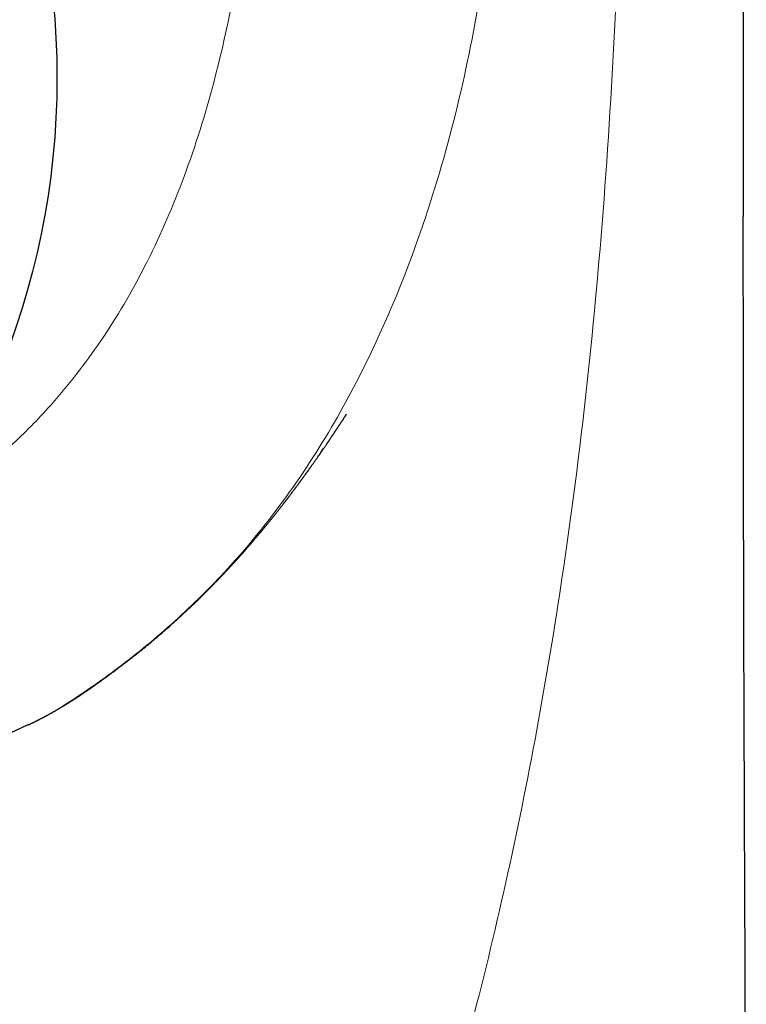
# Model space of a CAD drawing. Header units: millimetres. Extents: x 8 to 539, y 12 to 464.
# Tile 48 of 59: x 295 to 307, y 391 to 407. Entities that reach past the tile are written whole.
import ezdxf

# ---------------------------------------------------------------- set-up
doc = ezdxf.new("R2010")
doc.units = ezdxf.units.MM

msp = doc.modelspace()

# ---------------------------------------------------------------- linework, layer by layer
at = {"color": 7, "linetype": 'Continuous', "lineweight": 30}
msp.add_line((295.291, 395.411), (294.998, 395.274), dxfattribs=at)
msp.add_circle((283.019, 406.058), 12.75, dxfattribs=at)
for points, knots in [([(307.117, 383.805), (307.117, 383.81), (307.117, 383.822), (307.117, 383.841), (307.117, 383.861), (307.117, 383.881), (307.117, 383.901), (307.117, 383.923), (307.117, 383.947), (307.117, 383.971), (307.117, 383.994), (307.117, 384.019), (307.117, 384.05), (307.117, 384.087), (307.117, 384.129), (307.117, 384.17), (307.117, 384.211), (307.117, 384.248), (307.117, 384.285), (307.117, 384.319), (307.117, 384.352), (307.117, 384.386), (307.117, 384.42), (307.117, 384.451), (307.117, 384.476), (307.117, 384.498), (307.117, 384.522), (307.117, 384.546), (307.117, 384.568), (307.117, 384.589), (307.117, 384.612), (307.117, 384.637), (307.117, 384.659), (307.117, 384.68), (307.117, 384.702), (307.117, 384.727), (307.117, 384.75), (307.117, 384.77), (307.117, 384.791), (307.117, 384.815), (307.116, 384.839), (307.116, 384.861), (307.116, 384.882), (307.116, 384.905), (307.116, 384.929), (307.116, 384.952), (307.116, 384.978), (307.116, 385.009), (307.116, 385.044), (307.116, 385.08), (307.116, 385.115), (307.116, 385.15), (307.116, 385.186), (307.116, 385.221), (307.116, 385.253), (307.116, 385.28), (307.116, 385.306), (307.116, 385.332), (307.116, 385.356), (307.116, 385.381), (307.116, 385.407), (307.116, 385.433), (307.116, 385.456), (307.116, 385.478), (307.116, 385.502), (307.116, 385.526), (307.116, 385.547), (307.116, 385.568), (307.116, 385.591), (307.116, 385.625), (307.116, 385.673), (307.116, 385.731), (307.115, 385.793), (307.115, 385.854), (307.115, 385.903), (307.115, 385.941), (307.115, 385.965), (307.115, 385.989), (307.115, 386.013), (307.115, 386.039), (307.115, 386.063), (307.115, 386.086), (307.115, 386.11), (307.115, 386.138), (307.115, 386.172), (307.115, 386.211), (307.115, 386.249), (307.115, 386.284), (307.115, 386.317), (307.115, 386.349), (307.114, 386.38), (307.114, 386.411), (307.114, 386.456), (307.114, 386.514), (307.114, 386.587), (307.114, 386.663), (307.114, 386.742), (307.114, 386.809), (307.114, 386.866), (307.113, 386.913), (307.113, 386.958), (307.113, 387.001), (307.113, 387.046), (307.113, 387.089), (307.113, 387.133), (307.113, 387.176), (307.113, 387.223), (307.113, 387.266), (307.113, 387.313), (307.112, 387.362), (307.112, 387.409), (307.112, 387.451), (307.112, 387.484), (307.112, 387.516), (307.112, 387.548), (307.112, 387.581), (307.112, 387.612), (307.112, 387.644), (307.112, 387.678), (307.112, 387.712), (307.111, 387.746), (307.111, 387.781), (307.111, 387.817), (307.111, 387.854), (307.111, 387.889), (307.111, 387.924), (307.111, 387.959), (307.111, 387.995), (307.111, 388.033), (307.111, 388.07), (307.111, 388.109), (307.11, 388.158), (307.11, 388.21), (307.11, 388.268), (307.11, 388.32), (307.11, 388.369), (307.11, 388.413), (307.11, 388.453), (307.109, 388.494), (307.109, 388.534), (307.109, 388.572), (307.109, 388.608), (307.109, 388.643), (307.109, 388.678), (307.109, 388.713), (307.109, 388.751), (307.109, 388.79), (307.108, 388.828), (307.108, 388.86), (307.108, 388.889), (307.108, 388.918), (307.108, 388.947), (307.108, 388.976), (307.108, 389.002), (307.108, 389.027), (307.108, 389.051), (307.108, 389.077), (307.108, 389.104), (307.107, 389.129), (307.107, 389.154), (307.107, 389.18), (307.107, 389.205), (307.107, 389.228), (307.107, 389.251), (307.107, 389.277), (307.107, 389.304), (307.107, 389.332), (307.107, 389.36), (307.107, 389.39), (307.106, 389.419), (307.106, 389.444), (307.106, 389.465), (307.106, 389.488), (307.106, 389.514), (307.106, 389.542), (307.106, 389.571), (307.106, 389.6), (307.106, 389.631), (307.106, 389.665), (307.106, 389.697), (307.105, 389.726), (307.105, 389.754), (307.105, 389.781), (307.105, 389.805), (307.105, 389.828), (307.105, 389.855), (307.105, 389.885), (307.105, 389.915), (307.105, 389.941), (307.105, 389.967), (307.105, 389.992), (307.104, 390.017), (307.104, 390.041), (307.104, 390.069), (307.104, 390.1), (307.104, 390.132), (307.104, 390.164), (307.104, 390.195), (307.104, 390.226), (307.104, 390.262), (307.103, 390.303), (307.103, 390.356), (307.103, 390.412), (307.103, 390.468), (307.103, 390.524), (307.102, 390.578), (307.102, 390.632), (307.102, 390.682), (307.102, 390.731), (307.102, 390.78), (307.101, 390.827), (307.101, 390.876), (307.101, 390.927), (307.101, 390.976), (307.101, 391.021), (307.101, 391.057), (307.1, 391.09), (307.1, 391.125), (307.1, 391.171), (307.1, 391.227), (307.1, 391.292), (307.099, 391.359), (307.099, 391.419), (307.099, 391.471), (307.099, 391.516), (307.099, 391.561), (307.098, 391.606), (307.098, 391.651), (307.098, 391.693), (307.098, 391.731), (307.098, 391.764), (307.098, 391.792), (307.098, 391.82), (307.097, 391.853), (307.097, 391.893), (307.097, 391.94), (307.097, 391.993), (307.097, 392.048), (307.096, 392.103), (307.096, 392.154), (307.096, 392.201), (307.096, 392.246), (307.096, 392.293), (307.095, 392.338), (307.095, 392.381), (307.095, 392.418), (307.095, 392.452), (307.095, 392.48), (307.095, 392.505), (307.095, 392.53), (307.095, 392.56), (307.094, 392.597), (307.094, 392.639), (307.094, 392.688), (307.094, 392.742), (307.094, 392.8), (307.093, 392.854), (307.093, 392.904), (307.093, 392.95), (307.093, 392.992), (307.093, 393.033), (307.092, 393.072), (307.092, 393.11), (307.092, 393.144), (307.092, 393.174), (307.092, 393.2), (307.092, 393.226), (307.092, 393.256), (307.092, 393.292), (307.091, 393.333), (307.091, 393.377), (307.091, 393.422), (307.091, 393.467), (307.091, 393.511), (307.09, 393.557), (307.09, 393.604), (307.09, 393.653), (307.09, 393.707), (307.09, 393.766), (307.089, 393.821), (307.089, 393.869), (307.089, 393.908), (307.089, 393.942), (307.089, 393.971), (307.089, 393.997), (307.089, 394.026), (307.088, 394.059), (307.088, 394.099), (307.088, 394.144), (307.088, 394.189), (307.088, 394.229), (307.088, 394.262), (307.088, 394.293), (307.087, 394.329), (307.087, 394.367), (307.087, 394.406), (307.087, 394.452), (307.087, 394.505), (307.087, 394.561), (307.086, 394.604), (307.086, 394.636), (307.086, 394.656), (307.086, 394.676), (307.086, 394.697), (307.086, 394.719), (307.086, 394.744), (307.086, 394.773), (307.086, 394.803), (307.085, 394.832), (307.085, 394.857), (307.085, 394.882), (307.085, 394.907), (307.085, 394.931), (307.085, 394.954), (307.085, 394.981), (307.085, 395.015), (307.085, 395.055), (307.085, 395.098), (307.084, 395.143), (307.084, 395.189), (307.084, 395.236), (307.084, 395.281), (307.084, 395.324), (307.083, 395.377), (307.083, 395.443), (307.083, 395.523), (307.083, 395.586), (307.083, 395.63), (307.083, 395.653), (307.082, 395.676), (307.082, 395.696), (307.082, 395.715), (307.082, 395.732), (307.082, 395.752), (307.082, 395.779), (307.082, 395.814), (307.082, 395.851), (307.082, 395.886), (307.082, 395.916), (307.082, 395.942), (307.081, 395.965), (307.081, 395.989), (307.081, 396.015), (307.081, 396.047), (307.081, 396.105), (307.081, 396.183), (307.08, 396.276), (307.08, 396.363), (307.08, 396.447), (307.08, 396.536), (307.079, 396.614), (307.079, 396.679), (307.079, 396.727), (307.079, 396.773), (307.079, 396.818), (307.079, 396.863), (307.078, 396.907), (307.078, 396.949), (307.078, 396.989), (307.078, 397.025), (307.078, 397.054), (307.078, 397.076), (307.078, 397.096), (307.078, 397.118), (307.078, 397.143), (307.078, 397.173), (307.078, 397.207), (307.078, 397.243), (307.077, 397.276), (307.077, 397.304), (307.077, 397.325), (307.077, 397.346), (307.077, 397.368), (307.077, 397.393), (307.077, 397.42), (307.077, 397.462), (307.077, 397.517), (307.077, 397.584), (307.076, 397.647), (307.076, 397.707), (307.076, 397.771), (307.076, 397.843), (307.076, 397.924), (307.076, 397.987), (307.075, 398.031), (307.075, 398.055), (307.075, 398.076), (307.075, 398.096), (307.075, 398.12), (307.075, 398.148), (307.075, 398.185), (307.075, 398.226), (307.075, 398.271), (307.075, 398.313), (307.075, 398.35), (307.075, 398.38), (307.075, 398.403), (307.075, 398.423), (307.075, 398.444), (307.074, 398.469), (307.074, 398.496), (307.074, 398.526), (307.074, 398.557), (307.074, 398.588), (307.074, 398.616), (307.074, 398.638), (307.074, 398.657), (307.074, 398.68), (307.074, 398.713), (307.074, 398.758), (307.074, 398.808), (307.074, 398.862), (307.074, 398.912), (307.073, 398.957), (307.073, 398.999), (307.073, 399.043), (307.073, 399.101), (307.073, 399.172), (307.073, 399.252), (307.073, 399.327), (307.073, 399.4), (307.073, 399.476), (307.072, 399.539), (307.072, 399.588), (307.072, 399.62), (307.072, 399.651), (307.072, 399.681), (307.072, 399.708), (307.072, 399.732), (307.072, 399.755), (307.072, 399.781), (307.072, 399.811), (307.072, 399.844), (307.072, 399.877), (307.072, 399.907), (307.072, 399.935), (307.072, 399.964), (307.072, 399.993), (307.072, 400.022), (307.072, 400.047), (307.072, 400.071), (307.072, 400.101), (307.071, 400.137), (307.071, 400.176), (307.071, 400.216), (307.071, 400.256), (307.071, 400.296), (307.071, 400.33), (307.071, 400.357), (307.071, 400.378), (307.071, 400.396), (307.071, 400.417), (307.071, 400.44), (307.071, 400.467), (307.071, 400.496), (307.071, 400.527), (307.071, 400.558), (307.071, 400.588), (307.071, 400.613), (307.071, 400.634), (307.071, 400.655), (307.071, 400.679), (307.071, 400.707), (307.071, 400.738), (307.071, 400.772), (307.071, 400.806), (307.071, 400.839), (307.071, 400.87), (307.071, 400.899), (307.071, 400.922), (307.07, 400.941), (307.07, 400.956), (307.07, 400.977), (307.07, 401.006), (307.07, 401.045), (307.07, 401.09), (307.07, 401.142), (307.07, 401.192), (307.07, 401.237), (307.07, 401.28), (307.07, 401.326), (307.07, 401.378), (307.07, 401.433), (307.07, 401.486), (307.07, 401.534), (307.07, 401.574), (307.07, 401.61), (307.07, 401.648), (307.07, 401.689), (307.07, 401.73), (307.07, 401.77), (307.07, 401.851), (307.07, 401.976), (307.07, 402.144), (307.07, 402.314), (307.069, 402.482), (307.069, 402.651), (307.069, 402.819), (307.069, 402.948), (307.069, 403.037), (307.069, 403.085), (307.069, 403.128), (307.069, 403.17), (307.069, 403.212), (307.069, 403.262), (307.069, 403.32), (307.069, 403.387), (307.069, 403.458), (307.069, 403.524), (307.069, 403.58), (307.069, 403.624), (307.069, 403.663), (307.069, 403.695), (307.069, 403.72), (307.069, 403.74), (307.069, 403.756), (307.069, 403.773), (307.07, 403.795), (307.07, 403.823), (307.07, 403.855), (307.07, 403.887), (307.07, 403.942), (307.07, 404.02), (307.07, 404.12), (307.07, 404.222), (307.07, 404.3), (307.07, 404.353), (307.07, 404.377), (307.07, 404.398), (307.07, 404.416), (307.07, 404.434), (307.07, 404.456), (307.07, 404.484), (307.07, 404.52), (307.07, 404.561), (307.07, 404.608), (307.07, 404.659), (307.07, 404.713), (307.07, 404.766), (307.07, 404.817), (307.07, 404.866), (307.07, 404.913), (307.07, 404.953), (307.07, 404.988), (307.07, 405.016), (307.07, 405.039), (307.07, 405.062), (307.07, 405.086), (307.07, 405.123), (307.07, 405.169), (307.071, 405.223), (307.071, 405.279), (307.071, 405.338), (307.071, 405.391), (307.071, 405.438), (307.071, 405.478), (307.071, 405.519), (307.071, 405.562), (307.071, 405.606), (307.071, 405.65), (307.071, 405.69), (307.071, 405.724), (307.071, 405.752), (307.071, 405.773), (307.071, 405.789), (307.071, 405.804), (307.071, 405.825), (307.071, 405.851), (307.071, 405.884), (307.071, 405.919), (307.071, 405.956), (307.072, 405.992), (307.072, 406.027), (307.072, 406.076), (307.072, 406.139), (307.072, 406.215), (307.072, 406.291), (307.072, 406.353), (307.072, 406.399), (307.072, 406.426), (307.072, 406.449), (307.072, 406.466), (307.072, 406.481), (307.072, 406.496), (307.072, 406.515), (307.072, 406.54), (307.073, 406.57), (307.073, 406.606), (307.073, 406.645), (307.073, 406.687), (307.073, 406.729), (307.073, 406.77), (307.073, 406.809), (307.073, 406.861), (307.073, 406.923), (307.073, 406.995), (307.073, 407.058), (307.074, 407.113), (307.074, 407.158), (307.074, 407.197), (307.074, 407.231), (307.074, 407.263), (307.074, 407.296), (307.074, 407.334), (307.074, 407.377), (307.074, 407.427), (307.074, 407.483), (307.075, 407.543), (307.075, 407.606), (307.075, 407.672), (307.075, 407.731), (307.075, 407.784), (307.075, 407.829), (307.075, 407.872), (307.075, 407.91), (307.076, 407.94), (307.076, 407.966), (307.076, 407.991), (307.076, 408.019), (307.076, 408.053), (307.076, 408.096), (307.076, 408.147), (307.076, 408.205), (307.076, 408.264), (307.077, 408.324), (307.077, 408.384), (307.077, 408.448), (307.077, 408.517), (307.077, 408.588), (307.078, 408.656), (307.078, 408.717), (307.078, 408.766), (307.078, 408.804), (307.078, 408.831), (307.078, 408.854), (307.078, 408.871), (307.078, 408.887), (307.078, 408.907), (307.078, 408.935), (307.079, 408.971), (307.079, 409.014), (307.079, 409.064), (307.079, 409.122), (307.079, 409.212), (307.08, 409.33), (307.08, 409.468), (307.081, 409.596), (307.081, 409.715), (307.082, 409.829), (307.082, 410.008), (307.083, 410.163), (307.083, 410.295), (307.084, 410.337), (307.084, 410.378), (307.084, 410.42), (307.084, 410.46), (307.084, 410.497), (307.084, 410.529), (307.084, 410.555), (307.085, 410.575), (307.085, 410.59), (307.085, 410.603), (307.085, 410.621), (307.085, 410.646), (307.085, 410.679), (307.085, 410.717), (307.085, 410.782), (307.086, 410.877), (307.086, 411.002), (307.087, 411.135), (307.088, 411.275), (307.088, 411.42), (307.089, 411.579), (307.09, 411.752), (307.091, 411.895), (307.091, 411.997), (307.092, 412.057), (307.092, 412.118), (307.092, 412.177), (307.093, 412.234), (307.093, 412.285), (307.093, 412.329), (307.093, 412.367), (307.094, 412.399), (307.094, 412.423), (307.094, 412.441), (307.094, 412.453), (307.094, 412.463), (307.094, 412.474), (307.094, 412.49), (307.094, 412.513), (307.094, 412.54), (307.095, 412.569), (307.095, 412.599), (307.095, 412.628), (307.095, 412.693), (307.096, 412.765), (307.096, 412.842), (307.097, 412.89), (307.097, 412.942), (307.097, 412.999), (307.098, 413.064), (307.098, 413.138), (307.099, 413.221), (307.099, 413.312), (307.1, 413.41), (307.101, 413.515), (307.101, 413.626), (307.102, 413.742), (307.103, 413.863), (307.104, 413.99), (307.105, 414.124), (307.106, 414.27), (307.107, 414.43), (307.108, 414.603), (307.11, 414.784), (307.111, 414.974), (307.113, 415.172), (307.115, 415.378), (307.116, 415.592), (307.118, 415.738), (307.118, 415.812)], [0, 0, 0, 0, 0.000434, 0.001146, 0.00179, 0.002378, 0.002968, 0.003663, 0.004498, 0.005216, 0.005852, 0.00664, 0.007552, 0.008774, 0.010142, 0.011452, 0.012584, 0.014034, 0.014939, 0.016002, 0.0172, 0.018092, 0.019184, 0.020361, 0.020957, 0.021593, 0.022392, 0.023203, 0.023849, 0.024437, 0.025181, 0.026022, 0.026721, 0.027292, 0.027979, 0.028815, 0.029556, 0.030142, 0.030756, 0.031526, 0.032345, 0.033001, 0.033581, 0.034313, 0.035155, 0.035863, 0.036435, 0.037567, 0.038789, 0.039716, 0.040936, 0.042067, 0.043016, 0.044285, 0.04532, 0.046003, 0.046888, 0.047761, 0.048433, 0.049141, 0.050047, 0.050893, 0.051546, 0.052196, 0.053008, 0.053789, 0.054406, 0.055, 0.055743, 0.05655, 0.05819, 0.06021, 0.062053, 0.063989, 0.065891, 0.066683, 0.067462, 0.068188, 0.068923, 0.069747, 0.070549, 0.071168, 0.071917, 0.072776, 0.073804, 0.075105, 0.076456, 0.077357, 0.07842, 0.079502, 0.080321, 0.081346, 0.082439, 0.084553, 0.086725, 0.089266, 0.091706, 0.094089, 0.095554, 0.097056, 0.098449, 0.099783, 0.101152, 0.102644, 0.103758, 0.105327, 0.106618, 0.108147, 0.109424, 0.110976, 0.112787, 0.113834, 0.114877, 0.115905, 0.116832, 0.117874, 0.118955, 0.119775, 0.120865, 0.122064, 0.122966, 0.124123, 0.125291, 0.126345, 0.127566, 0.12861, 0.129601, 0.130884, 0.131988, 0.133139, 0.134373, 0.135592, 0.137727, 0.139251, 0.141018, 0.142596, 0.143861, 0.145092, 0.146357, 0.147708, 0.148873, 0.149924, 0.151023, 0.152201, 0.153152, 0.154295, 0.155749, 0.156867, 0.157808, 0.158719, 0.159616, 0.160536, 0.161403, 0.162319, 0.163056, 0.163721, 0.164577, 0.165478, 0.166224, 0.166969, 0.167813, 0.168637, 0.169286, 0.169972, 0.170832, 0.171706, 0.172517, 0.173376, 0.174354, 0.175323, 0.176095, 0.176666, 0.177344, 0.178204, 0.179135, 0.179991, 0.180864, 0.181837, 0.182972, 0.183985, 0.184823, 0.185727, 0.186633, 0.187336, 0.187957, 0.188815, 0.189849, 0.19079, 0.191572, 0.192347, 0.193175, 0.193971, 0.194608, 0.195462, 0.196547, 0.197526, 0.198463, 0.199527, 0.200504, 0.20137, 0.202833, 0.204405, 0.206305, 0.208053, 0.209691, 0.211566, 0.213111, 0.214684, 0.21624, 0.217763, 0.219237, 0.220678, 0.222297, 0.223993, 0.225341, 0.226455, 0.227388, 0.228441, 0.229756, 0.231672, 0.233706, 0.235821, 0.237904, 0.23937, 0.240714, 0.242086, 0.243536, 0.24493, 0.246309, 0.247509, 0.248528, 0.249368, 0.250112, 0.251167, 0.25243, 0.253893, 0.255549, 0.257371, 0.259111, 0.260707, 0.262134, 0.263503, 0.264917, 0.266477, 0.267765, 0.268943, 0.269979, 0.270868, 0.271604, 0.272284, 0.273255, 0.274419, 0.275739, 0.277173, 0.279014, 0.280845, 0.282558, 0.284082, 0.285497, 0.2869, 0.28803, 0.289289, 0.29053, 0.29161, 0.292535, 0.293335, 0.294058, 0.294946, 0.296093, 0.297434, 0.298822, 0.300236, 0.301658, 0.302953, 0.304446, 0.305887, 0.307391, 0.309083, 0.310941, 0.312877, 0.314244, 0.315449, 0.3165, 0.317409, 0.318176, 0.318986, 0.320051, 0.32132, 0.322731, 0.324262, 0.325528, 0.326433, 0.327371, 0.3285, 0.329728, 0.33096, 0.332199, 0.334052, 0.33584, 0.337457, 0.338135, 0.338771, 0.339391, 0.339998, 0.340703, 0.341465, 0.342383, 0.343381, 0.344279, 0.34507, 0.345754, 0.346625, 0.347368, 0.348015, 0.348841, 0.349899, 0.351182, 0.352552, 0.353947, 0.355367, 0.356912, 0.35829, 0.359619, 0.360932, 0.363261, 0.365782, 0.368403, 0.369163, 0.369917, 0.370631, 0.371272, 0.371841, 0.372343, 0.37293, 0.373679, 0.374915, 0.376131, 0.37721, 0.378152, 0.378961, 0.379643, 0.380324, 0.381142, 0.38215, 0.383337, 0.38649, 0.389498, 0.392055, 0.394643, 0.397408, 0.400338, 0.401939, 0.403486, 0.404875, 0.406211, 0.407767, 0.40905, 0.41035, 0.411662, 0.412821, 0.413754, 0.414335, 0.414908, 0.415596, 0.416401, 0.417329, 0.418383, 0.419563, 0.420707, 0.421513, 0.422116, 0.422725, 0.423428, 0.424225, 0.425078, 0.42594, 0.42813, 0.430262, 0.432233, 0.434047, 0.43587, 0.438239, 0.440817, 0.443379, 0.444206, 0.444945, 0.445591, 0.446161, 0.446868, 0.447775, 0.44884, 0.450298, 0.451685, 0.453004, 0.454207, 0.455201, 0.455833, 0.456371, 0.457017, 0.457804, 0.45871, 0.459604, 0.460564, 0.461589, 0.462508, 0.463211, 0.463716, 0.464239, 0.465392, 0.466798, 0.468448, 0.470126, 0.47182, 0.473106, 0.47436, 0.475751, 0.47722, 0.479865, 0.482373, 0.484716, 0.486888, 0.489234, 0.49182, 0.492824, 0.493818, 0.4948, 0.495759, 0.496609, 0.497334, 0.498027, 0.498786, 0.499755, 0.500842, 0.50186, 0.502804, 0.503673, 0.504468, 0.505515, 0.506417, 0.507178, 0.507843, 0.508749, 0.509951, 0.511174, 0.512423, 0.513697, 0.514989, 0.516127, 0.516903, 0.517523, 0.518039, 0.518662, 0.519413, 0.520274, 0.521162, 0.522123, 0.523158, 0.524127, 0.524882, 0.525497, 0.526115, 0.526861, 0.527738, 0.528732, 0.529803, 0.530948, 0.5319, 0.532897, 0.533841, 0.534581, 0.535115, 0.53555, 0.536041, 0.537059, 0.538263, 0.539686, 0.541335, 0.543069, 0.544379, 0.545574, 0.547101, 0.54874, 0.550449, 0.552211, 0.553729, 0.554928, 0.555959, 0.557161, 0.558468, 0.559753, 0.561016, 0.562242, 0.567323, 0.5728, 0.577915, 0.583325, 0.58849, 0.593818, 0.599044, 0.600628, 0.602165, 0.603501, 0.604704, 0.60603, 0.607498, 0.609399, 0.611472, 0.613716, 0.616129, 0.617585, 0.619004, 0.620219, 0.621227, 0.622027, 0.622621, 0.623032, 0.62353, 0.624228, 0.625127, 0.626154, 0.627179, 0.6282, 0.631322, 0.63442, 0.637607, 0.640885, 0.641763, 0.642529, 0.643184, 0.643728, 0.644215, 0.644837, 0.645763, 0.646898, 0.648231, 0.649592, 0.651322, 0.653007, 0.654647, 0.656244, 0.657796, 0.65928, 0.66059, 0.661625, 0.662504, 0.663225, 0.663827, 0.664585, 0.665556, 0.667209, 0.668908, 0.67065, 0.672471, 0.674451, 0.675634, 0.676868, 0.678154, 0.679491, 0.680879, 0.682306, 0.683584, 0.684653, 0.685515, 0.686168, 0.686613, 0.687018, 0.687652, 0.68852, 0.68952, 0.690682, 0.691836, 0.692962, 0.694058, 0.695125, 0.697597, 0.699928, 0.702292, 0.704719, 0.705689, 0.706589, 0.707308, 0.707843, 0.708206, 0.70864, 0.709245, 0.71002, 0.710965, 0.712081, 0.713366, 0.714705, 0.716009, 0.717278, 0.718512, 0.71971, 0.722109, 0.724354, 0.726445, 0.728056, 0.72947, 0.730687, 0.731706, 0.732661, 0.733683, 0.734843, 0.736171, 0.737742, 0.739498, 0.741405, 0.743384, 0.745432, 0.747549, 0.748954, 0.750388, 0.75179, 0.752977, 0.753937, 0.754668, 0.755379, 0.756257, 0.757318, 0.758561, 0.760279, 0.762121, 0.763973, 0.765836, 0.767709, 0.769592, 0.771866, 0.774151, 0.776294, 0.77821, 0.779899, 0.780882, 0.781765, 0.782473, 0.782974, 0.783396, 0.783952, 0.784859, 0.785989, 0.787342, 0.788917, 0.790715, 0.792706, 0.797354, 0.801825, 0.805668, 0.80937, 0.812931, 0.816362, 0.826163, 0.82746, 0.82876, 0.830063, 0.831369, 0.832672, 0.833846, 0.834836, 0.835643, 0.836266, 0.836705, 0.837048, 0.837546, 0.838352, 0.839393, 0.84063, 0.841914, 0.845563, 0.849469, 0.853629, 0.858039, 0.862593, 0.867247, 0.872953, 0.878802, 0.880671, 0.882553, 0.88445, 0.886358, 0.888146, 0.889736, 0.891128, 0.892323, 0.893319, 0.894117, 0.894606, 0.894973, 0.895221, 0.895533, 0.896023, 0.896738, 0.897638, 0.898572, 0.899501, 0.900425, 0.901344, 0.905601, 0.907093, 0.908569, 0.910144, 0.911932, 0.913932, 0.916286, 0.918877, 0.921707, 0.924774, 0.928079, 0.931622, 0.935179, 0.938947, 0.942925, 0.947112, 0.95151, 0.956664, 0.962079, 0.967754, 0.973687, 0.979879, 0.986329, 0.993036, 1, 1, 1, 1]), ([(295.293, 395.406), (295.294, 395.407), (295.299, 395.409), (295.306, 395.412), (295.316, 395.417), (295.325, 395.422), (295.335, 395.426), (295.345, 395.431), (295.353, 395.435), (295.359, 395.438), (295.363, 395.44), (295.369, 395.443), (295.375, 395.446), (295.383, 395.45), (295.392, 395.454), (295.4, 395.458), (295.408, 395.462), (295.416, 395.466), (295.424, 395.47), (295.431, 395.473), (295.439, 395.477), (295.448, 395.482), (295.458, 395.487), (295.469, 395.493), (295.481, 395.499), (295.492, 395.505), (295.504, 395.511), (295.513, 395.516), (295.521, 395.519), (295.527, 395.523), (295.534, 395.526), (295.542, 395.531), (295.551, 395.535), (295.56, 395.54), (295.569, 395.545), (295.577, 395.549), (295.583, 395.552), (295.588, 395.555), (295.592, 395.557), (295.597, 395.56), (295.604, 395.564), (295.611, 395.568), (295.621, 395.573), (295.632, 395.579), (295.644, 395.586), (295.657, 395.593), (295.67, 395.6), (295.682, 395.607), (295.694, 395.614), (295.705, 395.62), (295.714, 395.625), (295.723, 395.63), (295.733, 395.636), (295.744, 395.642), (295.756, 395.649), (295.769, 395.656), (295.782, 395.664), (295.797, 395.673), (295.811, 395.681), (295.825, 395.689), (295.84, 395.698), (295.856, 395.708), (295.87, 395.716), (295.884, 395.724), (295.897, 395.732), (295.911, 395.741), (295.925, 395.75), (295.939, 395.758), (295.951, 395.766), (295.964, 395.774), (295.978, 395.783), (295.993, 395.792), (296.009, 395.802), (296.024, 395.812), (296.039, 395.821), (296.053, 395.83), (296.066, 395.839), (296.08, 395.848), (296.096, 395.858), (296.114, 395.87), (296.131, 395.881), (296.148, 395.892), (296.163, 395.902), (296.178, 395.913), (296.198, 395.926), (296.221, 395.942), (296.245, 395.958), (296.27, 395.975), (296.295, 395.992), (296.321, 396.01), (296.347, 396.029), (296.373, 396.047), (296.396, 396.063), (296.418, 396.079), (296.437, 396.092), (296.455, 396.105), (296.473, 396.118), (296.489, 396.129), (296.503, 396.139), (296.516, 396.149), (296.532, 396.161), (296.553, 396.176), (296.576, 396.193), (296.597, 396.208), (296.614, 396.22), (296.627, 396.23), (296.638, 396.238), (296.651, 396.248), (296.669, 396.261), (296.693, 396.278), (296.722, 396.3), (296.755, 396.325), (296.791, 396.353), (296.831, 396.383), (296.876, 396.417), (296.924, 396.454), (296.991, 396.507), (297.077, 396.574), (297.176, 396.654), (297.272, 396.733), (297.365, 396.81), (297.458, 396.889), (297.551, 396.97), (297.635, 397.043), (297.71, 397.11), (297.776, 397.17), (297.842, 397.231), (297.907, 397.292), (297.97, 397.351), (298.029, 397.407), (298.085, 397.461), (298.139, 397.513), (298.188, 397.562), (298.226, 397.6), (298.254, 397.628), (298.274, 397.648), (298.292, 397.666), (298.309, 397.683), (298.325, 397.7), (298.343, 397.718), (298.361, 397.736), (298.379, 397.755), (298.396, 397.772), (298.412, 397.788), (298.426, 397.804), (298.442, 397.82), (298.46, 397.838), (298.479, 397.858), (298.497, 397.878), (298.52, 397.902), (298.544, 397.928), (298.572, 397.957), (298.598, 397.985), (298.624, 398.013), (298.648, 398.039), (298.674, 398.067), (298.702, 398.098), (298.731, 398.13), (298.756, 398.158), (298.777, 398.182), (298.797, 398.204), (298.817, 398.226), (298.838, 398.249), (298.86, 398.275), (298.885, 398.303), (298.907, 398.328), (298.927, 398.351), (298.941, 398.368), (298.954, 398.382), (298.964, 398.394), (298.973, 398.405), (298.983, 398.415), (298.993, 398.427), (299.004, 398.44), (299.016, 398.454), (299.027, 398.468), (299.037, 398.48), (299.046, 398.49), (299.053, 398.498), (299.059, 398.505), (299.067, 398.514), (299.076, 398.525), (299.087, 398.538), (299.099, 398.553), (299.111, 398.567), (299.122, 398.581), (299.133, 398.593), (299.142, 398.604), (299.153, 398.617), (299.166, 398.633), (299.181, 398.652), (299.198, 398.672), (299.214, 398.692), (299.23, 398.711), (299.245, 398.729), (299.258, 398.745), (299.271, 398.761), (299.285, 398.778), (299.3, 398.797), (299.316, 398.817), (299.329, 398.833), (299.339, 398.846), (299.349, 398.858), (299.36, 398.872), (299.374, 398.889), (299.389, 398.908), (299.404, 398.928), (299.417, 398.944), (299.429, 398.96), (299.442, 398.976), (299.455, 398.993), (299.469, 399.01), (299.482, 399.027), (299.493, 399.042), (299.503, 399.054), (299.509, 399.063), (299.515, 399.07), (299.521, 399.077), (299.528, 399.086), (299.536, 399.097), (299.544, 399.108), (299.553, 399.12), (299.562, 399.131), (299.569, 399.14), (299.575, 399.148), (299.582, 399.157), (299.59, 399.167), (299.599, 399.18), (299.609, 399.192), (299.618, 399.205), (299.628, 399.218), (299.638, 399.231), (299.649, 399.245), (299.658, 399.258), (299.667, 399.269), (299.674, 399.279), (299.68, 399.288), (299.687, 399.296), (299.694, 399.306), (299.701, 399.316), (299.71, 399.327), (299.719, 399.34), (299.729, 399.353), (299.738, 399.366), (299.747, 399.377), (299.754, 399.387), (299.761, 399.397), (299.767, 399.404), (299.772, 399.411), (299.776, 399.417), (299.78, 399.423), (299.785, 399.429), (299.789, 399.435), (299.794, 399.441), (299.798, 399.447), (299.803, 399.454), (299.808, 399.461), (299.815, 399.47), (299.822, 399.48), (299.83, 399.491), (299.84, 399.504), (299.849, 399.517), (299.859, 399.531), (299.868, 399.544), (299.877, 399.556), (299.885, 399.567), (299.892, 399.577), (299.898, 399.585), (299.903, 399.592), (299.91, 399.601), (299.918, 399.614), (299.928, 399.627), (299.937, 399.639), (299.945, 399.651), (299.953, 399.662), (299.962, 399.675), (299.972, 399.688), (299.982, 399.703), (299.993, 399.718), (300.005, 399.736), (300.02, 399.756), (300.035, 399.778), (300.05, 399.799), (300.076, 399.837), (300.113, 399.89), (300.148, 399.941), (300.171, 399.974), (300.183, 399.992), (300.194, 400.008), (300.204, 400.024), (300.213, 400.036), (300.22, 400.047), (300.226, 400.055), (300.232, 400.065), (300.239, 400.074), (300.246, 400.085), (300.253, 400.096), (300.261, 400.108), (300.269, 400.12), (300.277, 400.132), (300.285, 400.144), (300.293, 400.155), (300.3, 400.166), (300.306, 400.175), (300.313, 400.184), (300.319, 400.194), (300.325, 400.203), (300.331, 400.212), (300.337, 400.22), (300.341, 400.227), (300.346, 400.234), (300.351, 400.242), (300.356, 400.25), (300.361, 400.258), (300.366, 400.265), (300.371, 400.272), (300.376, 400.28), (300.38, 400.286), (300.385, 400.292), (300.388, 400.298), (300.391, 400.303), (300.394, 400.307), (300.397, 400.311), (300.4, 400.316), (300.404, 400.322), (300.409, 400.329), (300.414, 400.337), (300.42, 400.346), (300.426, 400.354), (300.431, 400.363), (300.438, 400.373), (300.445, 400.385), (300.453, 400.397), (300.461, 400.409), (300.469, 400.42), (300.477, 400.432), (300.484, 400.444), (300.492, 400.456), (300.499, 400.467), (300.506, 400.477), (300.511, 400.484), (300.514, 400.49), (300.517, 400.494), (300.519, 400.497), (300.521, 400.5), (300.523, 400.503), (300.524, 400.505), (300.526, 400.507), (300.527, 400.509), (300.528, 400.511), (300.53, 400.513), (300.531, 400.516), (300.533, 400.518), (300.534, 400.52), (300.535, 400.521), (300.536, 400.523), (300.536, 400.524), (300.537, 400.524), (300.537, 400.524), (300.537, 400.524)], [0, 0, 0, 0, 0.0003248, 0.0026612, 0.0050566, 0.0074204, 0.0097043, 0.0124013, 0.0147267, 0.0155632, 0.0165995, 0.0178929, 0.0194436, 0.0212867, 0.0233963, 0.0255232, 0.0274384, 0.029142, 0.0310528, 0.0326092, 0.0340354, 0.0365052, 0.0388764, 0.0412363, 0.0437204, 0.0463782, 0.0489275, 0.0513376, 0.0525445, 0.053842, 0.0553732, 0.0571383, 0.0591371, 0.0613225, 0.0632771, 0.064903, 0.0662002, 0.0671687, 0.0680044, 0.0690216, 0.0704588, 0.072154, 0.0741069, 0.0762635, 0.0792544, 0.0819675, 0.0845458, 0.0871547, 0.0897516, 0.0921352, 0.0938406, 0.0956095, 0.0976512, 0.0999657, 0.1023869, 0.1047131, 0.1076792, 0.1104907, 0.1131559, 0.1158471, 0.1188161, 0.1219347, 0.1247028, 0.1271128, 0.1294008, 0.1319414, 0.1345779, 0.1370264, 0.1393091, 0.1412894, 0.1435431, 0.1460704, 0.1486348, 0.1509416, 0.1534615, 0.1555777, 0.1573916, 0.1593291, 0.161543, 0.1639458, 0.1664469, 0.1682308, 0.1699696, 0.1716764, 0.1734815, 0.1754372, 0.1775583, 0.1791303, 0.1806277, 0.1821097, 0.1836359, 0.1851217, 0.1865421, 0.1879823, 0.190092, 0.1921396, 0.1940207, 0.1957356, 0.1972846, 0.1987352, 0.200178, 0.2028045, 0.2053205, 0.2075754, 0.2091772, 0.2105219, 0.2116016, 0.2126046, 0.2138728, 0.2154365, 0.2173089, 0.2194974, 0.2217304, 0.2242226, 0.2269751, 0.2299887, 0.2331869, 0.2394514, 0.2456888, 0.2513547, 0.2570339, 0.2627433, 0.2684997, 0.2743194, 0.2785242, 0.282775, 0.2870773, 0.2914364, 0.2957194, 0.2997046, 0.3033917, 0.3073211, 0.3108564, 0.3140072, 0.3157185, 0.3172998, 0.3187558, 0.3201131, 0.3216453, 0.3233123, 0.3252109, 0.3271806, 0.3289701, 0.3305764, 0.3320438, 0.3336538, 0.3355671, 0.3377516, 0.339868, 0.3418255, 0.3452582, 0.3483895, 0.3516187, 0.3548057, 0.3577321, 0.3607525, 0.3644878, 0.3686524, 0.3718117, 0.3747199, 0.3773312, 0.3799822, 0.3829285, 0.3861793, 0.3897807, 0.3937398, 0.3962452, 0.3984509, 0.4003567, 0.4019628, 0.4032812, 0.404685, 0.4063506, 0.4081076, 0.4100839, 0.4120035, 0.4136422, 0.4149999, 0.4160766, 0.4170373, 0.4182843, 0.4198356, 0.4216913, 0.4238004, 0.4257824, 0.4278553, 0.4296439, 0.4312163, 0.4329343, 0.4354557, 0.4383103, 0.4413908, 0.4444496, 0.4474681, 0.4502261, 0.452715, 0.4550432, 0.4574942, 0.460915, 0.464132, 0.4670775, 0.468804, 0.4708014, 0.4730779, 0.4756333, 0.4792611, 0.4824641, 0.4850841, 0.4875914, 0.4904117, 0.4934591, 0.4964458, 0.499413, 0.5021006, 0.5044488, 0.5056736, 0.5068048, 0.5081535, 0.5098143, 0.5116609, 0.5137837, 0.5160321, 0.5180385, 0.5197863, 0.5212754, 0.5225058, 0.52465, 0.5270272, 0.5296374, 0.5318227, 0.5342631, 0.5369642, 0.5397706, 0.5422733, 0.5444505, 0.5463023, 0.5478913, 0.5496027, 0.5515023, 0.5535902, 0.5558709, 0.5584357, 0.5613211, 0.5638113, 0.5662281, 0.568381, 0.5702699, 0.571895, 0.573256, 0.5744191, 0.5757082, 0.5770052, 0.57831, 0.5796226, 0.5809431, 0.5822875, 0.5838589, 0.5857188, 0.5879767, 0.5905513, 0.5934007, 0.5963573, 0.5994036, 0.6025117, 0.6053681, 0.6078854, 0.6100635, 0.6119023, 0.6134884, 0.6150451, 0.6186427, 0.6221461, 0.6247543, 0.6274971, 0.6303746, 0.6334433, 0.6368502, 0.6406029, 0.6445276, 0.6484612, 0.6546079, 0.6604673, 0.6660201, 0.6714927, 0.691004, 0.710464, 0.715973, 0.7212495, 0.7262601, 0.7310772, 0.7357288, 0.7382712, 0.7409632, 0.743913, 0.7471204, 0.7505856, 0.7543034, 0.7581861, 0.7622028, 0.7663537, 0.7706093, 0.7746258, 0.7783049, 0.7816463, 0.7846502, 0.788323, 0.7918093, 0.795144, 0.7983292, 0.8007401, 0.8034625, 0.8064965, 0.8098422, 0.8126898, 0.8157299, 0.8188703, 0.8218068, 0.824568, 0.8270917, 0.8293778, 0.8314263, 0.8332371, 0.8348184, 0.8364024, 0.8395032, 0.8429529, 0.8467518, 0.8508999, 0.8553135, 0.8598423, 0.8644832, 0.8709116, 0.8775439, 0.8843803, 0.8914208, 0.8986189, 0.9056663, 0.9137065, 0.921459, 0.9289239, 0.9361012, 0.9395784, 0.9428992, 0.9460297, 0.9489699, 0.9517198, 0.9542794, 0.9566592, 0.9592164, 0.9622735, 0.9657176, 0.9695485, 0.9735856, 0.9776726, 0.9818098, 0.9871424, 0.9922933, 0.9971202, 1, 1, 1, 1])]:
    msp.add_open_spline(points, degree=3, knots=knots, dxfattribs=at)
at = {"color": 252, "linetype": 'Continuous', "lineweight": 0}
for points, knots in [([(305.148, 415.401), (305.141, 414.298), (305.127, 412.093), (305.045, 408.792), (304.89, 405.5), (304.638, 402.222), (304.295, 399.197), (303.877, 396.427), (303.409, 393.908), (302.849, 391.416), (302.195, 388.954), (301.488, 386.681), (300.747, 384.594), (299.992, 382.686), (299.159, 380.815), (298.241, 378.988), (297.249, 377.202), (296.169, 375.472), (295.111, 373.972), (294.1, 372.691), (293.155, 371.616), (292.143, 370.6), (291.059, 369.654), (289.961, 368.842), (288.863, 368.163), (287.78, 367.611), (286.646, 367.158), (285.466, 366.823), (284.252, 366.604), (283.43, 366.575), (283.019, 366.561)], [0, 0, 0, 0, 0.056004, 0.112007, 0.168012, 0.224012, 0.280011, 0.324013, 0.368015, 0.412019, 0.456021, 0.500021, 0.535737, 0.571454, 0.607169, 0.642888, 0.678602, 0.714315, 0.75003, 0.775036, 0.800034, 0.825035, 0.850037, 0.875035, 0.895883, 0.916712, 0.937523, 0.958348, 0.979177, 1, 1, 1, 1]), ([(293.642, 399.009), (293.659, 399.017), (293.924, 399.144), (294.281, 399.404), (294.729, 399.752), (295.061, 400.048), (295.389, 400.369), (295.91, 400.933), (296.576, 401.804), (297.297, 403.056), (297.899, 404.459), (298.445, 406.208), (298.87, 408.354), (299.134, 410.935), (299.141, 412.745), (299.145, 413.692)], [0, 0, 0, 0, 0.003305, 0.053767, 0.080037, 0.107108, 0.135058, 0.163959, 0.247508, 0.334884, 0.427413, 0.526212, 0.669231, 0.826733, 1, 1, 1, 1]), ([(303.143, 413.38), (303.144, 412.756), (303.146, 411.497), (303.027, 409.594), (302.796, 407.662), (302.415, 405.706), (301.861, 403.727), (301.174, 401.972), (300.394, 400.439), (299.556, 399.131), (298.629, 397.995), (297.667, 397.055), (296.941, 396.463), (296.399, 396.071), (295.991, 395.794), (295.624, 395.562), (295.355, 395.44), (295.291, 395.411)], [0, 0, 0, 0, 0.0907478, 0.1831432, 0.2771406, 0.373485, 0.4727362, 0.5755465, 0.6470431, 0.7226665, 0.8010428, 0.8597839, 0.9179462, 0.9371284, 0.9570379, 0.9897691, 1, 1, 1, 1])]:
    msp.add_open_spline(points, degree=3, knots=knots, dxfattribs=at)

doc.saveas('drawing.dxf')
